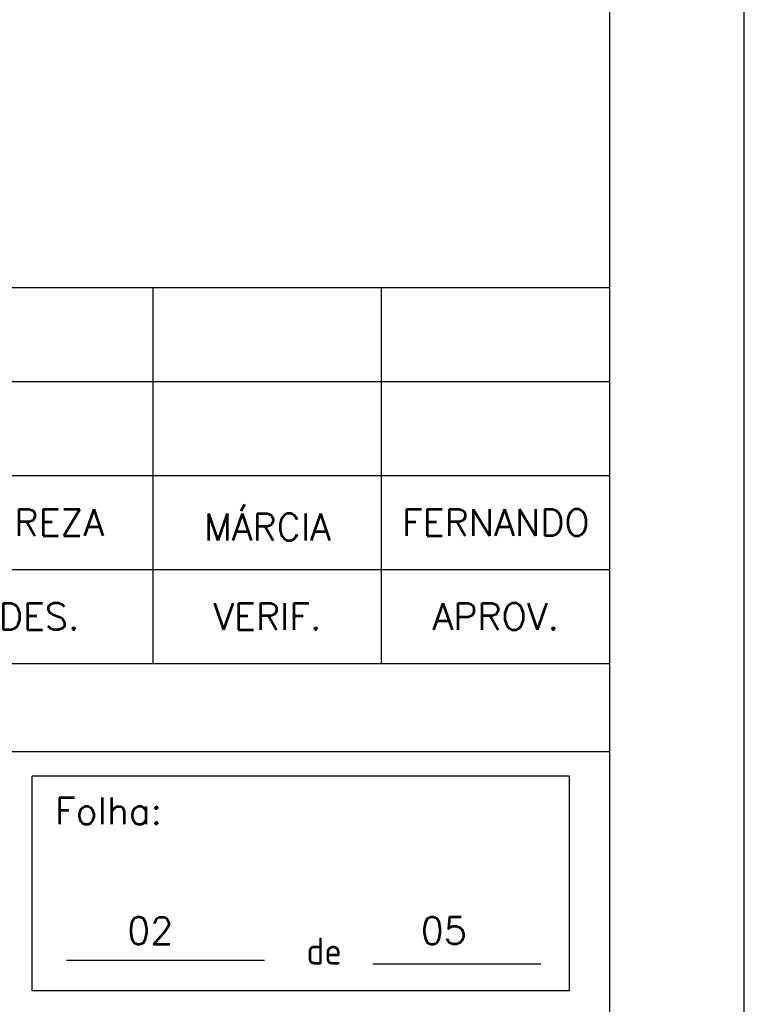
# Model space of a CAD drawing. Extents: x -1825 to 98, y 5678 to 6985.
# Tile 42 of 86: x -1038 to -984, y 6488 to 6561. Entities that reach past the tile are written whole.
import ezdxf
from ezdxf.enums import TextEntityAlignment as Align

# ---------------------------------------------------------------- set-up
doc = ezdxf.new("R2010")
doc.units = 0
doc.header["$MEASUREMENT"] = 0
doc.layers.add('CARIMBO', color=7, linetype='CONTINUOUS')
doc.layers.add('PADRÃO', color=7, linetype='CONTINUOUS')
doc.styles.add('ROMANS', font='romans.shx', dxfattribs={"height": 1.5})

msp = doc.modelspace()

# ---------------------------------------------------------------- linework, layer by layer
at = {"layer": 'CARIMBO', "color": 3}
for p, q in [((-1169.2, 6541.41), (-994.2, 6541.41)), ((-1169.2, 6534.41), (-994.2, 6534.41)), ((-1169.2, 6527.41), (-994.2, 6527.41)), ((-1034.653, 6491.317), (-1019.913, 6491.317)), ((-1011.848, 6491.039), (-999.333, 6491.039))]:
    msp.add_line(p, q, dxfattribs=at)
at = {"layer": 'CARIMBO', "color": 4}
for p, q in [((-1028.2, 6513.41), (-1028.2, 6541.41)), ((-1011.2, 6513.41), (-1011.2, 6541.41)), ((-1169.2, 6520.41), (-994.2, 6520.41)), ((-1169.2, 6513.41), (-994.2, 6513.41))]:
    msp.add_line(p, q, dxfattribs=at)
at = {"layer": 'CARIMBO', "color": 6}
for p, q in [((-994.2, 6506.826), (-1169.2, 6506.826)), ((-997.2, 6505.02), (-1037.2, 6505.02)), ((-1037.2, 6489.02), (-1037.2, 6505.02)), ((-997.2, 6489.02), (-997.2, 6505.02)), ((-997.2, 6489.02), (-1037.2, 6489.02))]:
    msp.add_line(p, q, dxfattribs=at)
at = {"layer": 'PADRÃO', "color": 2}
msp.add_lwpolyline([(-1825.2, 6985.02), (-1825.2, 6391.02), (-984.2, 6391.02), (-984.2, 6985.02), (-1825.2, 6985.02)], dxfattribs=at)
at = {"layer": 'PADRÃO', "color": 1}
msp.add_lwpolyline([(-1800.2, 6401.02), (-994.2, 6401.02), (-994.2, 6975.02), (-1800.2, 6975.02)], close=True, dxfattribs=at)

# ---------------------------------------------------------------- texts
at = {"layer": 'CARIMBO', "color": 2, "style": 'ROMANS'}
for s, p in [('MÁRCIA', (-1019.7, 6523.91)), ('TEREZA', (-1036.7, 6523.91)), ('FERNANDO', (-1002.7, 6523.91)), ('DES.', (-1036.7, 6516.91)), ('VERIF.', (-1019.7, 6516.91)), ('APROV.', (-1002.7, 6516.91))]:
    msp.add_text(s, height=2, dxfattribs=at).set_placement(p, align=Align.MIDDLE)
msp.add_text('Folha:', height=2, dxfattribs=at).set_placement((-1035.51, 6501.428))
at = {"layer": 'CARIMBO', "color": 8, "style": 'ROMANS'}
for s, p in [('02', (-1030.134, 6492.51)), ('05', (-1008.285, 6492.51))]:
    msp.add_text(s, height=2, dxfattribs=at).set_placement(p)
at = {"layer": 'CARIMBO', "color": 2, "insert": (-1016.787, 6492.984), "char_height": 2, "width": 25.866, "attachment_point": 1}
msp.add_mtext('\\Fisocp.shx;de', dxfattribs=at)

doc.saveas('drawing.dxf')
